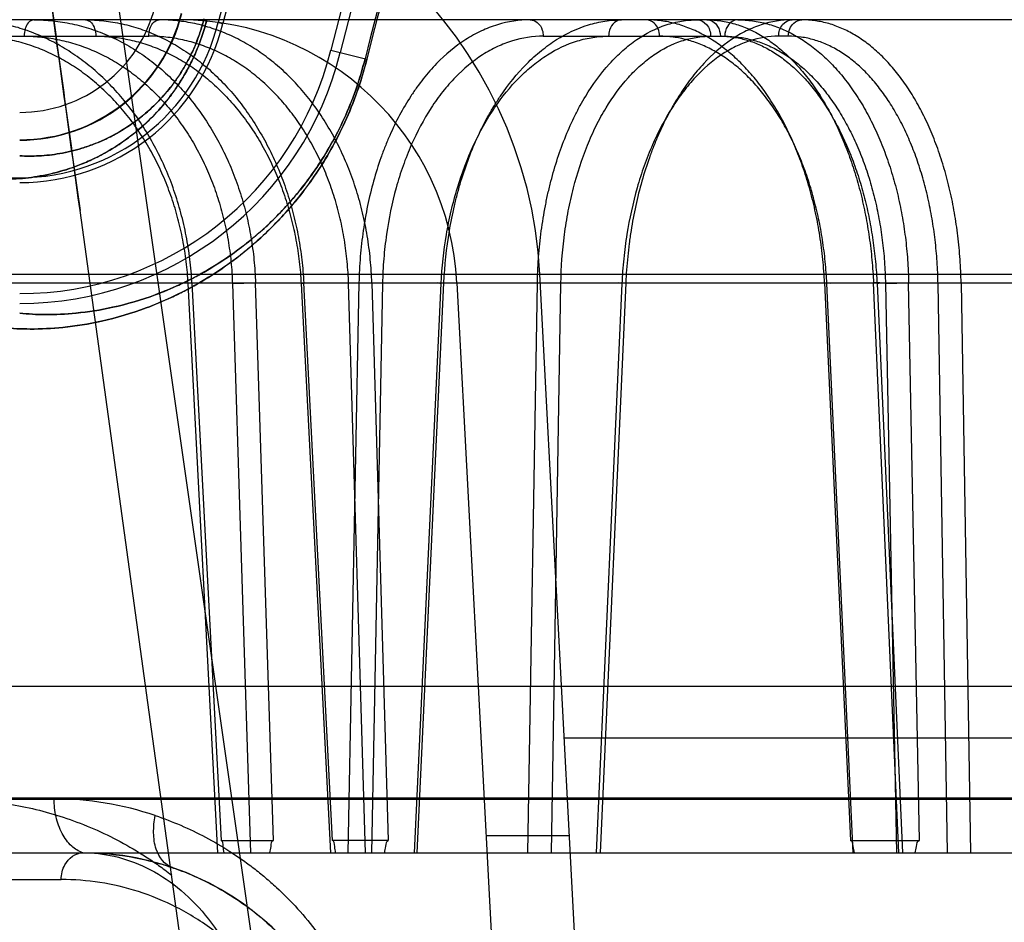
# Model space of a CAD drawing. Header units: millimetres. Extents: x 0 to 297, y 0 to 210.
# Tile 220 of 256: x 58.137 to 58.261, y 159.988 to 160.101. Entities that reach past the tile are written whole.
import ezdxf

# ---------------------------------------------------------------- set-up
doc = ezdxf.new("R2010")
doc.units = ezdxf.units.MM
doc.header["$LTSCALE"] = 16.335
doc.layers.get('0').update_dxf_attribs({"linetype": 'CONTINUOUS'})
for name, color, linetype in [('AXES_REF', 7, 'CONTINUOUS'), ('INTFCLR_1', 7, 'CONTINUOUS'), ('INTFCLR_144815', 7, 'CONTINUOUS'), ('INTFCLR_72935', 7, 'CONTINUOUS')]:
    doc.layers.add(name, color=color, linetype=linetype)

msp = doc.modelspace()

# ---------------------------------------------------------------- linework, layer by layer
at = {"color": 7, "linetype": 'Continuous'}
for radius in [6.787079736, 6.7865, 6.743039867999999]:
    msp.add_circle((57.4637311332, 154.7114782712), radius, dxfattribs=at)
msp.add_arc((57.4637311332, 154.7114782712), 6.72, 278.2771290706, 261.7228709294, dxfattribs=at)
at = {"layer": 'AXES_REF', "color": 9, "linetype": 'Continuous'}
msp.add_circle((57.4637311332, 154.7114782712), 6.191158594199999, dxfattribs=at)
at = {"layer": 'INTFCLR_1', "color": 9, "linetype": 'Continuous'}
for p, q in [((58.16237705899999, 160.1011551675), (58.1629714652, 160.1010077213)), ((58.1765596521, 160.097637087), (58.1811054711, 160.0965094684))]:
    msp.add_line(p, q, dxfattribs=at)
at = {"layer": 'INTFCLR_1', "color": 6, "linetype": 'Continuous'}
for centre, radius, start, end in [((58.5279268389, 160.0104782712), 0.376628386, 138.8345507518, 166.0686236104), ((58.5279268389, 160.0104782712), 0.3760159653, 138.8345507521, 166.0686233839), ((58.5279268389, 160.0104782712), 0.3620159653, 138.8345507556, 166.0686238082), ((58.5279268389, 160.0104782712), 0.3607816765, 138.8345507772, 166.0686236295), ((58.1373457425, 160.1073643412), 0.025789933, 269.9999998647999, 346.0686237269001), ((58.1373457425, 160.1073643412), 0.0264023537, 269.9999994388, 346.06862695), ((58.1373457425, 160.1073643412), 0.0404023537, 269.9999996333, 346.0686219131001), ((58.1373457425, 160.1073643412), 0.0416366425, 270.0000000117, 346.0686235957)]:
    msp.add_arc(centre, radius, start, end, dxfattribs=at)
at = {"layer": 'INTFCLR_1', "color": 9, "linetype": 'Continuous'}
for centre, radius, start, end in [((58.5279268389, 160.0104782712), 0.3575673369, 138.8345507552, 166.0686236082), ((58.5279268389, 160.0104782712), 0.3573323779, 138.8345501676, 166.0686229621), ((58.1373457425, 160.1073643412), 0.0175605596, 270.0000000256, 346.0686235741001), ((58.1373457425, 160.1073643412), 0.0210600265, 269.9999999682, 346.0686236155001)]:
    msp.add_arc(centre, radius, start, end, dxfattribs=at)
for points, knots in [([(58.1609380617, 160.1015121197), (58.1607705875, 160.1008369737), (58.1603877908, 160.0995164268), (58.1596757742, 160.0976239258), (58.1588618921, 160.0958691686), (58.1579760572, 160.0942670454), (58.15704621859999, 160.092821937), (58.1558089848, 160.0911404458), (58.1537077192, 160.0887430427), (58.1505866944, 160.0861073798), (58.14735421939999, 160.0842317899), (58.14492001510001, 160.0831757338), (58.1427022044, 160.0823963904), (58.1400473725, 160.0817455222), (58.1369945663, 160.0813837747), (58.1350318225, 160.0813745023), (58.1340902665, 160.081421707)], [0, 0, 0, 0, 0.0574721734, 0.1134588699, 0.1669071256, 0.21714495, 0.2645975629, 0.308783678, 0.3895302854, 0.5274907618, 0.6441227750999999, 0.6969373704, 0.7465491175, 0.8382128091, 0.9221094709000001, 1, 1, 1, 1]), ([(58.1605750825, 160.1016021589), (58.160430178, 160.1010180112), (58.16009865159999, 160.0998755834), (58.1594817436, 160.098238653), (58.158775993, 160.0967212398), (58.15800775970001, 160.0953363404), (58.1572011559, 160.0940877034), (58.1561282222, 160.0926358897), (58.1547586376, 160.0910815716), (58.15306889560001, 160.0895297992), (58.1509414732, 160.087920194), (58.1488003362, 160.0866895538), (58.1466933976, 160.0857886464), (58.1447758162, 160.0851257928), (58.1424818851, 160.0845780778), (58.1398479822, 160.0842836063), (58.1381565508, 160.0842879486), (58.1373457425, 160.0843347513)], [0, 0, 0, 0, 0.0575499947, 0.1136075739, 0.1671162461, 0.2174278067, 0.2649257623, 0.3091535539, 0.3899605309, 0.4625751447, 0.5281544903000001, 0.6447761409, 0.6975023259, 0.7471185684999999, 0.8386452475, 0.9223402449, 1, 1, 1, 1]), ([(58.1811054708, 160.0965094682), (58.1807586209, 160.0951111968), (58.1799527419, 160.0924179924), (58.17841770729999, 160.0886137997), (58.1766697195, 160.0851844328), (58.1747883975, 160.0821397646), (58.1728539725, 160.0794825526), (58.1703595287, 160.0765141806), (58.16780174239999, 160.0739869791), (58.1652236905, 160.0718469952), (58.1628414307, 160.0700725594), (58.1599528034, 160.0682314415), (58.1565788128, 160.066486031), (58.1525501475, 160.0648031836), (58.14798310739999, 160.0634468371), (58.14305435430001, 160.0626460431), (58.1389134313, 160.0624370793), (58.1364161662, 160.0625554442), (58.13529682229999, 160.0626647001)], [0, 0, 0, 0, 0.06983020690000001, 0.1360165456, 0.1985856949, 0.2561722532, 0.3093207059, 0.3577512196, 0.4440024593, 0.4831205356, 0.5200948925, 0.5879287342, 0.6488908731, 0.7039975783, 0.7993757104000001, 0.8790225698, 0.9454860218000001, 1, 1, 1, 1]), ([(58.18087742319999, 160.0965660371), (58.18054783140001, 160.0952372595), (58.1797817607, 160.0926779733), (58.17832218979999, 160.0890633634), (58.176659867, 160.0858053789), (58.1748705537, 160.0829131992), (58.1730307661, 160.0803896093), (58.1706583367, 160.0775712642), (58.16822584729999, 160.0751726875), (58.16577427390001, 160.07314256), (58.1635088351, 160.0714598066), (58.1607627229, 160.069715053), (58.15755510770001, 160.0680627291), (58.15372666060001, 160.0664719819), (58.1493872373, 160.065193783), (58.1447067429, 160.0644466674), (58.1407761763, 160.0642606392), (58.1384074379, 160.0643846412), (58.1373457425, 160.0644920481)], [0, 0, 0, 0, 0.0698671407, 0.1360883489, 0.1986819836, 0.2562926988, 0.3094735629, 0.3579124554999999, 0.4441892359, 0.4833221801, 0.5202930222, 0.5881501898, 0.6490914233, 0.7042036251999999, 0.7995434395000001, 0.8791525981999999, 0.9455413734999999, 1, 1, 1, 1])]:
    msp.add_open_spline(points, degree=3, knots=knots, dxfattribs=at)
at = {"layer": 'INTFCLR_144815', "color": 9, "linetype": 'Continuous'}
for p, q in [((58.08611214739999, 160.5484094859), (58.2130534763, 159.6608559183)), ((58.9039686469, 160.1014782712), (58.0774740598, 160.1014782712)), ((58.1127013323, 160.0994149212), (58.1536140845, 160.0994149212)), ((58.2033455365, 160.0994149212), (58.2262314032, 160.0994149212)), ((58.2342389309, 160.0994149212), (58.2330179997, 160.0994149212)), ((58.2092455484, 159.6114927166), (58.1449482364, 160.0774282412)), ((58.0001334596, 160.0694090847), (58.9906654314, 160.0694090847)), ((58.0465931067, 160.0683100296), (58.92978699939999, 160.0683100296)), ((58.1623414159, 159.996478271), (58.15857640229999, 160.0682367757)), ((58.15905730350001, 160.0683100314), (58.1627428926, 159.9980053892)), ((58.1641633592, 160.0682367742), (58.1664559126, 159.9964782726)), ((58.1693246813, 159.9980053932), (58.1670752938, 160.0683100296)), ((58.1728194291, 160.0682367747), (58.1765171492, 159.9964782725)), ((58.1767670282, 159.998005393), (58.1731475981, 160.0683100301)), ((58.180116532, 160.0683100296), (58.1787175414, 159.996478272)), ((58.1809223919, 159.9964782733), (58.1788011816, 160.0682367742)), ((58.1830864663, 160.0682367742), (58.180116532, 160.0683100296)), ((58.1830864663, 160.0682367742), (58.1816850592, 159.9964782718)), ((58.1817321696, 160.0683100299), (58.183813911, 159.9980053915)), ((58.1871341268, 159.9964782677), (58.190484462, 160.0682367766)), ((58.1874615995, 159.9964782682), (58.1908192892, 160.0683100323)), ((58.2014145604, 159.9964782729), (58.2026175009, 160.0683100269)), ((58.2055701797, 160.0682367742), (58.2026175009, 160.0683100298)), ((58.2043644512, 159.9964782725), (58.2055701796, 160.0682367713)), ((58.213259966, 160.0682367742), (58.2100275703, 159.9964782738)), ((58.2137475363, 160.0683100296), (58.2105077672, 159.9964782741)), ((58.2388075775, 160.0683100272), (58.2420653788, 159.998005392)), ((58.2424245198, 159.9964782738), (58.23909506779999, 160.0682367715)), ((58.2481895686, 159.9964782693), (58.2449762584, 160.0683100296)), ((58.2454178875, 160.0682367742), (58.2486321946, 159.9964782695)), ((58.2464819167, 160.0682367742), (58.2478645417, 159.9964782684)), ((58.2507675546, 159.9980053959), (58.2494086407, 160.0683100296)), ((58.2542953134, 159.9964782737), (58.2531076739, 160.0682367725)), ((58.2560143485, 160.0683100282), (58.2572075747, 159.9964782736)), ((58.2059905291, 160.0109668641), (58.8498631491, 160.0109668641)), ((57.93790747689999, 160.0034171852), (58.2895645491, 160.0034171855)), ((57.9169090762, 160.0032339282), (58.28109319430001, 160.0032339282)), ((57.9449072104, 159.9964782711), (59.07753385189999, 159.9964782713)), ((57.9989328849, 159.9931004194), (58.142577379, 159.9931004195))]:
    msp.add_line(p, q, dxfattribs=at)
at = {"layer": 'INTFCLR_144815', "color": 6, "linetype": 'Continuous'}
for p, q in [((58.22692683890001, 159.6114782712), (58.20292770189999, 160.0694090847)), ((58.1594226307, 160.0683003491), (58.15857640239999, 160.0682367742)), ((58.1641633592, 160.0682367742), (58.1670752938, 160.0683100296)), ((58.1728194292, 160.0682367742), (58.173568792, 160.0683048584)), ((58.1817321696, 160.0683100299), (58.1788011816, 160.0682367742)), ((58.1924708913, 160.0683100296), (58.2164269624, 159.6112009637)), ((58.2388075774, 160.0683100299), (58.2395267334, 160.0682952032)), ((58.2464819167, 160.0682367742), (58.2494086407, 160.0683100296)), ((58.2560143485, 160.0683100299), (58.2531076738, 160.0682367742)), ((58.1327500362, 160.0174782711), (58.87196053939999, 160.0174782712)), ((58.2066383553, 159.9986055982), (58.19612394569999, 159.9986055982)), ((58.1627428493, 159.9980053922), (58.1693246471, 159.9980053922)), ((58.1838138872, 159.9980053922), (58.1767669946, 159.9980053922)), ((58.24206534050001, 159.9980053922), (58.25076752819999, 159.9980053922))]:
    msp.add_line(p, q, dxfattribs=at)
for centre, radius, start, end in [((58.147004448, 160.0664782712), 0.05599999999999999, 3.000000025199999, 90.0000000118), ((58.1575188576, 160.0664782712), 0.035, 3.0000000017, 89.99999998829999)]:
    msp.add_arc(centre, radius, start, end, dxfattribs=at)
at = {"layer": 'INTFCLR_144815', "color": 9, "linetype": 'Continuous'}
for centre, radius, start, end in [((58.1416729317, 159.9633663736), 0.0398921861, 71.3519385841, 89.99485629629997), ((58.1452888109, 159.9614782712), 0.035, 3.9999999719, 89.9999999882)]:
    msp.add_arc(centre, radius, start, end, dxfattribs=at)
at = {"layer": 'INTFCLR_144815', "color": 7, "linetype": 'Continuous'}
for points, knots in [([(58.08611214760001, 160.5484094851), (58.0857573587, 160.5484164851), (58.0856381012, 160.5472775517), (58.08552413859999, 160.5463138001), (58.0854948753, 160.5450551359), (58.0854950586, 160.5438616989), (58.085520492, 160.5426153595), (58.085563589, 160.5413374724), (58.0856298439, 160.5398541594), (58.0857068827, 160.5384399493), (58.0857911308, 160.5370632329), (58.0858682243, 160.5358940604), (58.0859540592, 160.5346694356), (58.0860490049, 160.5333817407), (58.08616163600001, 160.5319246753), (58.0862955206, 160.5302691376), (58.0864467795, 160.5284761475), (58.0866174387, 160.5265266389), (58.0868100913, 160.5243986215), (58.0870263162, 160.5220853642), (58.0872692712, 160.5195591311), (58.08754543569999, 160.5167618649), (58.0878584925, 160.5136709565), (58.08820722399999, 160.5103075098), (58.0885970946, 160.5066260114), (58.0890499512, 160.5024357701), (58.0895519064, 160.4978829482), (58.0901107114, 160.4929038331), (58.0907372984, 160.487410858), (58.09146672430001, 160.4811189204), (58.0922898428, 160.4741285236), (58.0932272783, 160.4662804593), (58.0942896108, 160.4575080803), (58.0955184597, 160.4474938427), (58.0969147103, 160.4362561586), (58.0985094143, 160.423570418), (58.10031891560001, 160.4093320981), (58.1023197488, 160.3937471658), (58.1045101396, 160.3768399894), (58.1068522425, 160.3589082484), (58.1093643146, 160.3398151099), (58.112008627, 160.31984771), (58.1147782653, 160.2990559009), (58.1176560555, 160.2775644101), (58.1206634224, 160.2552102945), (58.1238201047, 160.2318470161), (58.1271045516, 160.2076350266), (58.1304727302, 160.182896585), (58.1339112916, 160.1577250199), (58.137449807, 160.1319013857), (58.14114091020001, 160.105042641), (58.1436576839, 160.0867803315), (58.1449482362, 160.0774282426)], [0, 0, 0, 0, 0.002241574, 0.0047132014, 0.0072224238, 0.0098766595, 0.0123398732, 0.0150736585, 0.0179599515, 0.0217167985, 0.0240207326, 0.0266725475, 0.029118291, 0.0317754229, 0.0348287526, 0.0383497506, 0.0422672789, 0.04619496, 0.0507115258, 0.0557645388, 0.0608710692, 0.06674290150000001, 0.0735202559, 0.0804956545, 0.0881030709, 0.09690564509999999, 0.1071187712, 0.1170366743, 0.1285552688, 0.1420419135, 0.1570478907, 0.1730174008, 0.1919691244, 0.2128662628, 0.236750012, 0.2635013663, 0.293630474, 0.3274143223, 0.3627565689, 0.4013226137, 0.4416480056, 0.4844039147, 0.5285543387, 0.5741462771, 0.6213734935, 0.6710334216, 0.7230689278, 0.7757171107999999, 0.8287434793, 0.8835499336, 0.9403646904, 1, 1, 1, 1]), ([(58.1449482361, 160.0774282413), (58.1437723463, 160.0859465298), (58.1415676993, 160.1019439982), (58.1384636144, 160.1245136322), (58.1357354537, 160.1443967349), (58.13332354, 160.1620127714), (58.1311756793, 160.1777323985), (58.12925963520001, 160.1917824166), (58.1275281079, 160.2045018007), (58.1259432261, 160.21616449), (58.1244965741, 160.2268291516), (58.1231960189, 160.2364332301), (58.122045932, 160.2449395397), (58.12102054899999, 160.2525343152), (58.120105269, 160.2593228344), (58.1192911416, 160.2653695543), (58.1185653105, 160.2707669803), (58.1179139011, 160.2756162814), (58.1173333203, 160.27994259), (58.1168056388, 160.283878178), (58.1163345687, 160.2873943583), (58.1159131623, 160.2905421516), (58.11553140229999, 160.293395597), (58.11518497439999, 160.2959864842), (58.114868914, 160.298351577), (58.11458399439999, 160.3004846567), (58.1143232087, 160.3024379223), (58.1140842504, 160.3042284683), (58.1138660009, 160.3058644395), (58.1136587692, 160.3074183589), (58.1134650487, 160.3088714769), (58.1132262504, 160.3106633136), (58.1130571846, 160.3119323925), (58.11294127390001, 160.3128029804)], [0, 0, 0, 0, 0.1086009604, 0.2039477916, 0.2877238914, 0.3620651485, 0.4285031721, 0.4880977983, 0.5411506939, 0.5906228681, 0.6367442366, 0.6770723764, 0.71302358, 0.7451511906, 0.7738599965, 0.7995341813, 0.8222066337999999, 0.8426397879, 0.8613279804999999, 0.8773350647, 0.892788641, 0.9061319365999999, 0.9174444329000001, 0.9291470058, 0.9391444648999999, 0.9475796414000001, 0.9563257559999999, 0.9640319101, 0.9703936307, 0.9771701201, 0.9838307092, 0.9889079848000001, 1, 1, 1, 1]), ([(58.1452888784, 159.9964782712), (58.1475217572, 159.9964782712), (58.1509099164, 159.9961524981), (58.1547600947, 159.995206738), (58.1569635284, 159.9944893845), (58.1591804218, 159.9936421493), (58.1619272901, 159.9923440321), (58.16513329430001, 159.990390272), (58.167750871, 159.9883903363), (58.17022057, 159.9860786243), (58.1717285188, 159.9846357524), (58.1725765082, 159.9835949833)], [0, 0, 0, 0, 0.2151948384, 0.325426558, 0.3816421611, 0.4384201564, 0.5540782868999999, 0.6738510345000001, 0.7997002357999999, 0.8706165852, 1, 1, 1, 1])]:
    msp.add_open_spline(points, degree=3, knots=knots, dxfattribs=at)
at = {"layer": 'INTFCLR_144815', "color": 6, "linetype": 'Continuous'}
for points, knots in [([(58.15905729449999, 160.0683100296), (58.1590059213, 160.0693010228), (58.15883458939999, 160.0712846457), (58.15837163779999, 160.0742354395), (58.1577024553, 160.0771433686), (58.1568356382, 160.0799654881), (58.15578414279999, 160.0826711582), (58.1545599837, 160.0852429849), (58.1531663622, 160.0876788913), (58.15161133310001, 160.0899636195), (58.14991144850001, 160.0920740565), (58.1480838, 160.093993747), (58.1461391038, 160.0957150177), (58.1440836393, 160.0972326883), (58.14193542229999, 160.0985324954), (58.1397158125, 160.0996030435), (58.1374506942, 160.1004364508), (58.1351490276, 160.1010340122), (58.1328114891, 160.1013967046), (58.1312362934, 160.1014782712), (58.1304457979, 160.1014782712)], [0, 0, 0, 0, 0.0617823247, 0.1238447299, 0.1858195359, 0.247403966, 0.3074912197, 0.3663888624, 0.4245774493, 0.4820469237, 0.5382776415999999, 0.5931090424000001, 0.6468783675, 0.699766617, 0.7519718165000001, 0.8029757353, 0.8529596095, 0.9020028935, 0.950783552, 1, 1, 1, 1]), ([(58.1391408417, 160.1014782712), (58.1399427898, 160.1014782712), (58.1415567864, 160.1013932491), (58.1439633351, 160.1010091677), (58.1463436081, 160.1003670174), (58.148661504, 160.0994750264), (58.1508917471, 160.0983470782), (58.1530212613, 160.0969962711), (58.15504573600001, 160.0954280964), (58.1569540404, 160.0936510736), (58.158725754, 160.0916854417), (58.1603489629, 160.0895484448), (58.1618158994, 160.0872546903), (58.1631214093, 160.0848132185), (58.1642531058, 160.0822470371), (58.1652013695, 160.0795828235), (58.1659603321, 160.0768495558), (58.16653150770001, 160.0740574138), (58.1669157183, 160.0712068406), (58.16704363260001, 160.0692817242), (58.16707529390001, 160.0683100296)], [0, 0, 0, 0, 0.0502737, 0.1011002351, 0.1525041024, 0.2045410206, 0.2565222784, 0.3089261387, 0.3623936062, 0.4168290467, 0.4721774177, 0.5280823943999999, 0.5848720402, 0.6426851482, 0.7014740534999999, 0.7605299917, 0.8198131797, 0.8791592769, 0.9390526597, 1, 1, 1, 1]), ([(58.14562598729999, 160.1014782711), (58.1463983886, 160.1014782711), (58.14795534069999, 160.1013928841), (58.1502787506, 160.1010082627), (58.1525815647, 160.1003654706), (58.1548287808, 160.0994728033), (58.1569960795, 160.0983444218), (58.1590708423, 160.096993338), (58.1610486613, 160.0954249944), (58.1629186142, 160.0936479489), (58.164660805, 160.0916824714), (58.1662636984, 160.0895458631), (58.16771936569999, 160.0872525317), (58.169022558, 160.084811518), (58.1701609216, 160.0822458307), (58.1711249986, 160.0795822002), (58.1719086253, 160.0768495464), (58.1725125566, 160.0740579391), (58.17293756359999, 160.0712078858), (58.17309817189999, 160.0692822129), (58.1731475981, 160.0683100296)], [0, 0, 0, 0, 0.0489165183, 0.09851922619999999, 0.1488646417, 0.2000363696, 0.2513763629, 0.3033548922, 0.3566009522, 0.4110109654, 0.4665169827, 0.5227420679, 0.579989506, 0.6383742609, 0.6978243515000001, 0.7575985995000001, 0.8176298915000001, 0.8777250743, 0.938351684, 1, 1, 1, 1]), ([(58.18173217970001, 160.0683100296), (58.18170225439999, 160.0693002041), (58.1815766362, 160.07128177), (58.1811901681, 160.0742320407), (58.1806053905, 160.0771395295), (58.1798296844, 160.0799614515), (58.1788742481, 160.0826669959), (58.17775051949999, 160.0852387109), (58.1764617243, 160.0876746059), (58.1750152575, 160.0899595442), (58.1734263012, 160.0920703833), (58.17171078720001, 160.0939904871), (58.1698790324, 160.0957122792), (58.1679369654, 160.0972305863), (58.1659014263, 160.0985311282), (58.1637925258, 160.0996023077), (58.161635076, 160.1004361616), (58.1594379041, 160.1010340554), (58.1572017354, 160.1013968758), (58.1556929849, 160.1014782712), (58.154935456, 160.1014782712)], [0, 0, 0, 0, 0.0631976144, 0.1265589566, 0.1896844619, 0.2522453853, 0.3131073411, 0.3725758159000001, 0.4311278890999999, 0.4887472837, 0.5449165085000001, 0.599488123, 0.6528112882, 0.7050835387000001, 0.7565270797, 0.8066698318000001, 0.8557317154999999, 0.9038293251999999, 0.9516729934, 1, 1, 1, 1]), ([(58.23880756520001, 160.0683100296), (58.2387624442, 160.0693001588), (58.238619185, 160.0712799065), (58.2382442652, 160.0742276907), (58.2377093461, 160.0771326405), (58.23702127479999, 160.0799521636), (58.2361904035, 160.0826556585), (58.23522616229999, 160.0852255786), (58.2341319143, 160.0876578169), (58.2329127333, 160.0899406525), (58.2315815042, 160.0920506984), (58.2301502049, 160.093972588), (58.2286285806, 160.0956963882), (58.2270217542, 160.0972165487), (58.2253429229, 160.0985194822), (58.2236090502, 160.0995933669), (58.221839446, 160.1004303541), (58.2200412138, 160.1010310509), (58.2182152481, 160.1013959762), (58.2169828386, 160.1014782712), (58.21636692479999, 160.1014782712)], [0, 0, 0, 0, 0.0680187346, 0.1361392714, 0.2038252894, 0.2706156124, 0.3351967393, 0.397803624, 0.4588624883, 0.5180930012, 0.5752619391, 0.6299159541, 0.6823660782, 0.7328580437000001, 0.7814916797, 0.8279517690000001, 0.8725425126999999, 0.9155298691, 0.9577325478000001, 1, 1, 1, 1]), ([(58.2239699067, 160.1014782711), (58.2245554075, 160.1014782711), (58.22574169, 160.1013918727), (58.2275080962, 160.101004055), (58.22925784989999, 160.1003572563), (58.2309644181, 160.0994607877), (58.23261028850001, 160.0983293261), (58.2341868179, 160.0969755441), (58.2356904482, 160.0954052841), (58.23711298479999, 160.0936273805), (58.2384397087, 160.091661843), (58.2396620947, 160.0895257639), (58.2407741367, 160.0872332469), (58.2417717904, 160.0847932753), (58.2426454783, 160.0822290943), (58.2433880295, 160.0795674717), (58.2439945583, 160.0768378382), (58.2444656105, 160.0740499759), (58.24480196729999, 160.071203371), (58.2449335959, 160.0692816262), (58.2449762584, 160.0683100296)], [0, 0, 0, 0, 0.0411067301, 0.0831661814, 0.1265690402, 0.1716805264, 0.2181575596, 0.2664977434, 0.3173216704, 0.3705744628, 0.4261667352, 0.4836460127, 0.5432196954, 0.604927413, 0.6686008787, 0.7333013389, 0.7988331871, 0.864827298, 0.9317205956, 1, 1, 1, 1]), ([(58.2278631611, 160.1014782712), (58.22848702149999, 160.1014782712), (58.2297473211, 160.1013926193), (58.2316224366, 160.101005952), (58.23347441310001, 160.1003600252), (58.2352743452, 160.0994640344), (58.2370028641, 160.0983326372), (58.23865080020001, 160.0969789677), (58.2402150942, 160.0954087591), (58.2416873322, 160.0936307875), (58.2430520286, 160.0916652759), (58.24430034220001, 160.0895291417), (58.2454265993, 160.087236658), (58.2464268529, 160.0847968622), (58.2472915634, 160.0822328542), (58.2480133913, 160.079571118), (58.2485879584, 160.0768403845), (58.24901661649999, 160.0740507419), (58.2492999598, 160.0712025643), (58.2493891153, 160.069280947), (58.2494086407, 160.0683100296)], [0, 0, 0, 0, 0.0431874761, 0.08713207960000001, 0.1321593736, 0.1785828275, 0.2259719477, 0.2748702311, 0.3259539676, 0.3791729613, 0.4344645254, 0.4914176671, 0.5502883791, 0.6111389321, 0.6738277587, 0.7374862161, 0.8019459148, 0.8669041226, 0.9327735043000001, 1, 1, 1, 1]), ([(58.2560143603, 160.0683100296), (58.2559971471, 160.0692991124), (58.2559131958, 160.0712767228), (58.2556376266, 160.0742243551), (58.2552121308, 160.0771300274), (58.2546421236, 160.0799501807), (58.253935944, 160.0826532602), (58.2531026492, 160.0852211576), (58.2521454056, 160.0876511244), (58.2510683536, 160.0899323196), (58.2498823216, 160.0920418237), (58.2485978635, 160.0939637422), (58.2472242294, 160.0956879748), (58.2457660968, 160.0972089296), (58.2442350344, 160.0985132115), (58.2426459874, 160.0995887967), (58.2410162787, 160.100427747), (58.23935291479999, 160.1010302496), (58.2376575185, 160.1013961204), (58.2365106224, 160.1014782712), (58.2359376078, 160.1014782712)], [0, 0, 0, 0, 0.0700699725, 0.1401357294, 0.2096107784, 0.2779828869, 0.3438305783, 0.4073959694, 0.4690980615, 0.5287008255, 0.5859448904, 0.6403606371, 0.6922650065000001, 0.7418979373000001, 0.7893762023, 0.8344645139, 0.8775150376, 0.9188803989, 0.9594118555, 1, 1, 1, 1]), ([(58.2454178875, 160.0682367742), (58.2455444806, 160.0682480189), (58.2461871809, 160.0683588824), (58.2452485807, 160.0683156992), (58.2449762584, 160.0683100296)], [0, 0, 0, 0, 0.3181480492, 1, 1, 1, 1]), ([(58.1631168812, 159.9964782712), (58.1630850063, 159.9967506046), (58.1629670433, 159.9971561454), (58.1629955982, 159.9980053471), (58.1627428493, 159.9980053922)], [0, 0, 0, 0, 0.520347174, 1, 1, 1, 1]), ([(58.1688944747, 159.9964782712), (58.1689333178, 159.9967384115), (58.1690653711, 159.9971527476), (58.1690560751, 159.9980053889), (58.1693246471, 159.9980053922)], [0, 0, 0, 0, 0.4947820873, 1, 1, 1, 1]), ([(58.17717054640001, 159.9964782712), (58.1771374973, 159.9967383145), (58.1770175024, 159.9971520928), (58.1770343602, 159.998005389), (58.1767669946, 159.9980053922)], [0, 0, 0, 0, 0.4950608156, 1, 1, 1, 1]), ([(58.1833564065, 159.9964782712), (58.1833995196, 159.9967509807), (58.1835313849, 159.9971662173), (58.1835552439, 159.9980053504), (58.1838138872, 159.9980053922)], [0, 0, 0, 0, 0.5163192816, 1, 1, 1, 1]), ([(58.2425751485, 159.9964782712), (58.2425305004, 159.9967512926), (58.2424057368, 159.9971794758), (58.2423300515, 159.9980053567), (58.24206534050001, 159.9980053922)], [0, 0, 0, 0, 0.5110251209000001, 1, 1, 1, 1]), ([(58.25021404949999, 159.9964782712), (58.2502632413, 159.9967390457), (58.2504019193, 159.9971741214), (58.2504870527, 159.9980053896), (58.25076752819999, 159.9980053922)], [0, 0, 0, 0, 0.4861666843, 1, 1, 1, 1])]:
    msp.add_open_spline(points, degree=3, knots=knots, dxfattribs=at)
at = {"layer": 'INTFCLR_144815', "color": 9, "linetype": 'Continuous'}
for points, knots in [([(58.1391408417, 160.1014782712), (58.1388735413, 160.1014782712), (58.1383573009, 160.1011342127), (58.1380013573, 160.1003396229), (58.137910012, 160.0997396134), (58.1379066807, 160.0994149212)], [0, 0, 0, 0, 0.3094489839, 0.6240898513, 1, 1, 1, 1]), ([(58.1456259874, 160.1014782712), (58.1459080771, 160.1014782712), (58.1464525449, 160.1011489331), (58.1468461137, 160.1003450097), (58.1469437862, 160.0997401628), (58.1469473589, 160.0994149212)], [0, 0, 0, 0, 0.319325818, 0.6318040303, 1, 1, 1, 1]), ([(58.1536140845, 160.0994149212), (58.15361751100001, 160.0997268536), (58.1537099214, 160.1003170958), (58.1540865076, 160.1011247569), (58.15463971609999, 160.1014782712), (58.154935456, 160.1014782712)], [0, 0, 0, 0, 0.3534253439, 0.6649411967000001, 1, 1, 1, 1]), ([(58.20171377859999, 160.1014782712), (58.2003157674, 160.1014782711), (58.19818166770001, 160.1011476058), (58.1958548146, 160.1002440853), (58.1945415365, 160.0995757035), (58.1925344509, 160.0983814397), (58.1903556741, 160.0965513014), (58.18846256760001, 160.0943814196), (58.187412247, 160.0929876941), (58.1858458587, 160.0906948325), (58.1845147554, 160.0881781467), (58.18340355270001, 160.0855136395), (58.1826910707, 160.0836102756), (58.1815934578, 160.0801161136), (58.1808434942, 160.0764779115), (58.1804348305, 160.0732788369), (58.1802227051, 160.0710792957), (58.1801390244, 160.0694193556), (58.1801165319, 160.0683100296)], [0, 0, 0, 0, 0.0967659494, 0.1466539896, 0.1724019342, 0.1986761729, 0.308236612, 0.3671749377, 0.3978274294, 0.4289742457, 0.5593456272, 0.5937296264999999, 0.6288132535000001, 0.6999763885, 0.8470702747, 0.8850494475, 0.9232001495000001, 1, 1, 1, 1]), ([(58.19081929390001, 160.068310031), (58.19092006, 160.0705043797), (58.1912637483, 160.0737722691), (58.1920099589, 160.0775119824), (58.19253000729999, 160.079594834), (58.19337970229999, 160.0825804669), (58.1946258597, 160.0859131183), (58.1962068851, 160.0890269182), (58.1971770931, 160.0906815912), (58.1986354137, 160.0929470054), (58.2002959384, 160.0950197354), (58.2021602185, 160.0968042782), (58.2033852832, 160.0978556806), (58.2055527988, 160.0994226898), (58.2079539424, 160.1005651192), (58.2100700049, 160.1011315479), (58.2114617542, 160.1013971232), (58.21252071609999, 160.1014782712), (58.2132228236, 160.1014782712)], [0, 0, 0, 0, 0.150927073, 0.2250456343, 0.2618864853, 0.2983944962, 0.4383280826, 0.5053588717, 0.53813187, 0.5700682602, 0.6904940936, 0.7191856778, 0.7473372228, 0.8013450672, 0.9027166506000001, 0.927389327, 0.9517599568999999, 1, 1, 1, 1]), ([(58.20171377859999, 160.1014782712), (58.2020291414, 160.1014782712), (58.2027351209, 160.1011835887), (58.2032420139, 160.1003121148), (58.203342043, 160.099672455), (58.2033455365, 160.0994149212)], [0, 0, 0, 0, 0.3298814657, 0.7305851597, 1, 1, 1, 1]), ([(58.2026174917, 160.0683100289), (58.20265605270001, 160.0705000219), (58.2028936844, 160.0737625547), (58.2034981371, 160.077509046), (58.2039324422, 160.0795933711), (58.2046499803, 160.0825702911), (58.2057275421, 160.0858980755), (58.2071330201, 160.0890227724), (58.2080004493, 160.0906797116), (58.2093020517, 160.0929346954), (58.2108009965, 160.0950084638), (58.2125097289, 160.0968027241), (58.2136279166, 160.0978525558), (58.2156079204, 160.0994140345), (58.2178335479, 160.1005633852), (58.2198059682, 160.1011314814), (58.2211029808, 160.1013972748), (58.2220927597, 160.1014782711), (58.2227489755, 160.1014782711)], [0, 0, 0, 0, 0.1551001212, 0.2309788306, 0.2686075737, 0.3058323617, 0.447819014, 0.5153601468, 0.5482489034, 0.5802044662, 0.6997574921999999, 0.7279961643, 0.7556042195, 0.8082937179, 0.906320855, 0.9300781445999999, 0.9535325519, 1, 1, 1, 1]), ([(58.2132228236, 160.1014782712), (58.21290746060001, 160.1014782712), (58.2122014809, 160.101183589), (58.2116945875, 160.1003121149), (58.2115945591, 160.0996724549), (58.2115910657, 160.0994149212)], [0, 0, 0, 0, 0.3298815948, 0.7305852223, 1, 1, 1, 1]), ([(58.2347166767, 160.1014782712), (58.2334062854, 160.1014782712), (58.23139659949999, 160.1011410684), (58.2292196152, 160.1002413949), (58.22798169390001, 160.0995743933), (58.2260677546, 160.098371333), (58.2239920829, 160.0965358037), (58.2221838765, 160.0943779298), (58.2211714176, 160.0929863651), (58.21964902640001, 160.0906864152), (58.21834775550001, 160.0881717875), (58.217246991, 160.0855130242), (58.2165343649, 160.0836090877), (58.2154218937, 160.0801136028), (58.21463193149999, 160.0764781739), (58.2141700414, 160.0732791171), (58.2139166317, 160.0710801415), (58.2137966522, 160.069420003), (58.2137475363, 160.0683100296)], [0, 0, 0, 0, 0.0921205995, 0.1402279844, 0.1652391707, 0.1908878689, 0.29907158, 0.3579245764, 0.3886717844, 0.4199967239, 0.5517927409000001, 0.5866770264, 0.6223092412, 0.6946708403, 0.8444081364, 0.8830678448, 0.9218924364, 1, 1, 1, 1]), ([(58.21799868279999, 160.0994149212), (58.2179944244, 160.0997288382), (58.2178782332, 160.100337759), (58.21736779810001, 160.101171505), (58.2167183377, 160.1014782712), (58.21636692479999, 160.1014782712)], [0, 0, 0, 0, 0.3284164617, 0.6323895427, 1, 1, 1, 1]), ([(58.2227489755, 160.1014782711), (58.2231937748, 160.1014782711), (58.2239123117, 160.1010705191), (58.2243554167, 160.1001981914), (58.2244440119, 160.0996727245), (58.22444765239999, 160.0994149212)], [0, 0, 0, 0, 0.459665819, 0.7335536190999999, 1, 1, 1, 1]), ([(58.2239699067, 160.1014782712), (58.2242304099, 160.1014782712), (58.2247827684, 160.1013103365), (58.225470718, 160.1005766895), (58.2256625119, 160.0998448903), (58.2256685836, 160.0994149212)], [0, 0, 0, 0, 0.2674609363, 0.5585029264, 1, 1, 1, 1]), ([(58.2278631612, 160.1014782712), (58.2276121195, 160.1014782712), (58.22707535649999, 160.1013063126), (58.2264174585, 160.1005679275), (58.2262372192, 160.0998436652), (58.2262314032, 160.0994149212)], [0, 0, 0, 0, 0.2620893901, 0.5523468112, 1, 1, 1, 1]), ([(58.2330179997, 160.0994149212), (58.2330216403, 160.0996727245), (58.2331102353, 160.1001981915), (58.2335533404, 160.1010705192), (58.2342718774, 160.1014782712), (58.2347166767, 160.1014782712)], [0, 0, 0, 0, 0.2664463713, 0.5403341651, 1, 1, 1, 1]), ([(58.2342389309, 160.0994149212), (58.2342433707, 160.0997293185), (58.234365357, 160.1003427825), (58.23490504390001, 160.1011799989), (58.2355739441, 160.1014782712), (58.2359376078, 160.1014782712)], [0, 0, 0, 0, 0.3233716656, 0.6259929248, 1, 1, 1, 1]), ([(58.15857640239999, 160.0682367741), (58.15852800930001, 160.0691592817), (58.1583687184, 160.0709991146), (58.1579422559, 160.0737297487), (58.1573309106, 160.0764103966), (58.1565402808, 160.0790212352), (58.1555755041, 160.0815428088), (58.1544432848, 160.0839570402), (58.1531519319, 160.0862476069), (58.1517098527, 160.0883984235), (58.1501277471, 160.0903946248), (58.14841605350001, 160.0922209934), (58.1465878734, 160.0938651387), (58.1446552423, 160.0953149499), (58.1426315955, 160.0965606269), (58.14053076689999, 160.0975924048), (58.1383688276, 160.0984025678), (58.136162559, 160.0989858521), (58.1339281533, 160.0993368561), (58.1324276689, 160.0994149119), (58.1316799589, 160.0994149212)], [0, 0, 0, 0, 0.0611914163, 0.1222153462, 0.1829330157, 0.2431697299, 0.3027654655, 0.3616159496, 0.4196421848, 0.4767773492, 0.5329717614, 0.5881802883, 0.6423889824, 0.6956352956, 0.7479993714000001, 0.7995680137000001, 0.850430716, 0.900683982, 0.9504712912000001, 1, 1, 1, 1]), ([(58.1379066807, 160.0994149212), (58.1386545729, 160.0994149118), (58.1401539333, 160.0993368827), (58.1423839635, 160.0989851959), (58.1445802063, 160.098400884), (58.1467261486, 160.0975897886), (58.1488055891, 160.0965573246), (58.1508034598, 160.0953110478), (58.1527063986, 160.0938604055), (58.1545009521, 160.0922152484), (58.1561750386, 160.090387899), (58.1577157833, 160.088390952), (58.1591132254, 160.0862395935), (58.1603571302, 160.0839483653), (58.1614394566, 160.0815331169), (58.1623519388, 160.0790105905), (58.1630881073, 160.07639991), (58.16364334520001, 160.073721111), (58.1640128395, 160.0709935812), (58.16413395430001, 160.0691574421), (58.1641633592, 160.0682367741)], [0, 0, 0, 0, 0.0498726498, 0.09990516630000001, 0.1502864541, 0.2011534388, 0.25263064, 0.3048543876, 0.3579391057, 0.4119677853, 0.4669861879, 0.5229973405, 0.5799694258, 0.6378754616, 0.6966772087, 0.7562949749, 0.8165953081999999, 0.8774051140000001, 0.9385746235, 1, 1, 1, 1]), ([(58.1469473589, 160.0994149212), (58.1476666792, 160.0994149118), (58.149111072, 160.0993365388), (58.1512612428, 160.0989843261), (58.1533835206, 160.0983994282), (58.1554619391, 160.0975877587), (58.1574808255, 160.0965548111), (58.15942559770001, 160.0953082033), (58.16128331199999, 160.0938573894), (58.1630408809, 160.0922122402), (58.1646865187, 160.0903850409), (58.1662076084, 160.0883883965), (58.1675943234, 160.0862374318), (58.1688365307, 160.083946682), (58.1699261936, 160.081531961), (58.1708550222, 160.0790099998), (58.17161640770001, 160.0763998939), (58.1722054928, 160.0737216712), (58.1726172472, 160.0709946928), (58.1727719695, 160.0691579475), (58.1728194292, 160.0682367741)], [0, 0, 0, 0, 0.0484674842, 0.09724098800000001, 0.1465391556, 0.1965208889, 0.2473248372, 0.2990923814, 0.351934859, 0.4059259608, 0.4610962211, 0.5174293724, 0.5748699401, 0.6333655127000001, 0.6928507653, 0.7532178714, 0.8143042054, 0.8759073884, 0.9378494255, 1, 1, 1, 1]), ([(58.1788011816, 160.0682367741), (58.1787739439, 160.0691584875), (58.17865950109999, 160.0709963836), (58.1783069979, 160.0737266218), (58.1777758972, 160.0764069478), (58.1770711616, 160.0790175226), (58.17619730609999, 160.0815389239), (58.1751603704, 160.0839530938), (58.1739679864, 160.0862436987), (58.1726278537, 160.0883946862), (58.1711499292, 160.0903911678), (58.1695438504, 160.0922179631), (58.1678219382, 160.0938626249), (58.16599544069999, 160.0953130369), (58.1640770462, 160.0965593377), (58.16207981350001, 160.0975917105), (58.1600190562, 160.0984023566), (58.1579108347, 160.0989859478), (58.1557706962, 160.0993370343), (58.154331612, 160.099414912), (58.1536140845, 160.0994149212)], [0, 0, 0, 0, 0.0625751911, 0.1248556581, 0.1866808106, 0.2478568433, 0.308207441, 0.3676164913, 0.4259976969, 0.4832810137, 0.5394189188, 0.5943734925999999, 0.6481451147, 0.7007911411, 0.7524180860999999, 0.8031453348, 0.8531013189, 0.9024260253, 0.9513082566, 1, 1, 1, 1]), ([(58.2033455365, 160.0994149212), (58.2020327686, 160.0994149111), (58.2000287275, 160.0991042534), (58.1978442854, 160.0982545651), (58.1966114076, 160.0976264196), (58.19472721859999, 160.0965037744), (58.19268222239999, 160.0947834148), (58.1909061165, 160.0927437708), (58.1899207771, 160.0914337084), (58.1884511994, 160.0892783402), (58.18720317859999, 160.0869125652), (58.1861615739, 160.0844081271), (58.18549370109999, 160.0826189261), (58.1844649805, 160.0793343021), (58.1837635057, 160.0759143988), (58.18338184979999, 160.0729074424), (58.1831841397, 160.0708398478), (58.1831068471, 160.0692795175), (58.1830864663, 160.0682367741)], [0, 0, 0, 0, 0.0967190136, 0.1465806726, 0.1723146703, 0.1985760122, 0.3080971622, 0.3670217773, 0.3976693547, 0.4288123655, 0.5591857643, 0.5935747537, 0.6286656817, 0.6998490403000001, 0.8469959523, 0.8849916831, 0.9231605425, 1, 1, 1, 1]), ([(58.190484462, 160.0682367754), (58.1905808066, 160.0702995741), (58.1909064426, 160.073371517), (58.1916114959, 160.0768866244), (58.1921022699, 160.0788444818), (58.19290397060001, 160.0816511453), (58.1940787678, 160.0847840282), (58.1955688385, 160.0877106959), (58.1964830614, 160.0892660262), (58.1978570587, 160.0913958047), (58.1994214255, 160.0933440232), (58.2011769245, 160.0950213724), (58.2023305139, 160.0960097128), (58.2043715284, 160.0974828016), (58.20663194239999, 160.0985564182), (58.2086236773, 160.099089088), (58.209933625, 160.0993387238), (58.2109302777, 160.0994149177), (58.2115910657, 160.0994149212)], [0, 0, 0, 0, 0.1508439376, 0.224928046, 0.261754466, 0.2982494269, 0.4381455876, 0.5051694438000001, 0.5379420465, 0.5698799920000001, 0.6903292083, 0.7190301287, 0.7471919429, 0.8012227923, 0.9026571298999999, 0.9273461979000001, 0.9517319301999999, 1, 1, 1, 1]), ([(58.2055701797, 160.0682367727), (58.2056047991, 160.0702952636), (58.2058253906, 160.0733619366), (58.2063903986, 160.076883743), (58.2067965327, 160.0788430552), (58.2074679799, 160.0816412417), (58.20847756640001, 160.0847691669), (58.2097948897, 160.0877066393), (58.21060809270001, 160.0892642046), (58.2118282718, 160.0913837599), (58.21323408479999, 160.0933331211), (58.2148373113, 160.0950198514), (58.2158864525, 160.0960066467), (58.2177442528, 160.0974743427), (58.2198332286, 160.0985547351), (58.2216846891, 160.0990890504), (58.2229022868, 160.0993390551), (58.22383156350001, 160.0994148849), (58.22444765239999, 160.0994149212)], [0, 0, 0, 0, 0.1551836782, 0.2310954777, 0.268739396, 0.3059778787, 0.4480037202, 0.515551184, 0.5484405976, 0.5803955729, 0.6999260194, 0.7281550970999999, 0.7557527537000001, 0.8084178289, 0.9063808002, 0.9301221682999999, 0.9535614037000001, 1, 1, 1, 1]), ([(58.2330179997, 160.0994149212), (58.23178465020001, 160.0994148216), (58.2298931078, 160.0990980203), (58.227843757, 160.0982521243), (58.2266781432, 160.0976252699), (58.2248762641, 160.0964944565), (58.2229216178, 160.0947691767), (58.2212181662, 160.0927406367), (58.2202642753, 160.0914325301), (58.2188299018, 160.0892708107), (58.2176033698, 160.0869070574), (58.21656542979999, 160.0844076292), (58.2158935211, 160.0826179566), (58.21484446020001, 160.0793323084), (58.214098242, 160.0759149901), (58.2136610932, 160.0729077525), (58.2134210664, 160.0708407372), (58.2133069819, 160.0692801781), (58.213259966, 160.0682367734)], [0, 0, 0, 0, 0.0921810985, 0.1403217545, 0.1653483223, 0.191011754, 0.2992387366, 0.3581068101, 0.388858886, 0.420186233, 0.5519763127, 0.5868539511, 0.6224772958, 0.6948163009, 0.8444916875, 0.8831320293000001, 0.9219363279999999, 1, 1, 1, 1]), ([(58.23909506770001, 160.0682367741), (58.2390523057, 160.0691585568), (58.2389184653, 160.070995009), (58.2385720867, 160.0737231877), (58.23808243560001, 160.0764014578), (58.2374539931, 160.0790100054), (58.2366908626, 160.0815294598), (58.2357983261, 160.083941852), (58.2347829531, 160.0862308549), (58.2336512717, 160.0883805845), (58.2324116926, 160.0903761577), (58.2310721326, 160.0922026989), (58.2296428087, 160.0938477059), (58.2281327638, 160.095299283), (58.2265522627, 160.0965475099), (58.2249116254, 160.0975825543), (58.22322316, 160.0983962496), (58.2214999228, 160.0989827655), (58.2197547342, 160.0993361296), (58.21858104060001, 160.0994149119), (58.21799868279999, 160.0994149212)], [0, 0, 0, 0, 0.06737779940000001, 0.1343722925, 0.2007081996, 0.2660758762, 0.3301850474, 0.3928123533, 0.4537711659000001, 0.5128970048, 0.5700590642, 0.6251471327, 0.6781122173, 0.7289825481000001, 0.7778651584, 0.8249141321, 0.8703389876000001, 0.9144084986, 0.9574782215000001, 1, 1, 1, 1]), ([(58.2256685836, 160.0994149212), (58.2262141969, 160.0994148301), (58.2273141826, 160.0993359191), (58.2289476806, 160.0989801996), (58.23055908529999, 160.098392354), (58.2321375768, 160.0975769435), (58.2336711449, 160.0965402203), (58.2351487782, 160.0952907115), (58.2365607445, 160.0938381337), (58.2378973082, 160.092192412), (58.23915012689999, 160.0903654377), (58.24030977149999, 160.0883697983), (58.24136897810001, 160.0862201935), (58.2423199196, 160.0839311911), (58.2431564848, 160.0815184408), (58.243872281, 160.0789987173), (58.2444622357, 160.0763909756), (58.2449225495, 160.073715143), (58.2452492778, 160.0709905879), (58.2453766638, 160.0691572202), (58.2454178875, 160.0682367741)], [0, 0, 0, 0, 0.0407567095, 0.0820465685, 0.1244954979, 0.1685146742, 0.2144319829, 0.2624799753, 0.3128139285, 0.3655338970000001, 0.4206588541, 0.4781254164, 0.5377999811, 0.5995366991, 0.6631611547, 0.7284477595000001, 0.7951036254, 0.8627857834, 0.9311747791, 1, 1, 1, 1]), ([(58.2262314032, 160.0994149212), (58.2268134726, 160.0994149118), (58.2279846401, 160.099336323), (58.2297227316, 160.0989823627), (58.2314319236, 160.0983947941), (58.2330991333, 160.0975800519), (58.23471178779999, 160.0965441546), (58.2362584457, 160.095295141), (58.2377292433, 160.0938425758), (58.2391140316, 160.0921964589), (58.2404038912, 160.0903689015), (58.24158895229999, 160.0883725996), (58.2426618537, 160.0862223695), (58.2436147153, 160.0839327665), (58.2444414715, 160.0815194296), (58.24513577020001, 160.078999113), (58.2456927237, 160.0763908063), (58.2461088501, 160.0737144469), (58.24638049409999, 160.0709894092), (58.2464641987, 160.0691566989), (58.2464819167, 160.0682367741)], [0, 0, 0, 0, 0.0428598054, 0.0861260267, 0.1302454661, 0.1755806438, 0.2224378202, 0.2710811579, 0.3217017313, 0.3744176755, 0.4292702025, 0.4862292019, 0.5451979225, 0.6060681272, 0.668703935, 0.7329159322, 0.7984459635, 0.8649858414, 0.932250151, 1, 1, 1, 1]), ([(58.2531076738, 160.0682367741), (58.2530924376, 160.0691577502), (58.2530167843, 160.0709922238), (58.2527665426, 160.0737199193), (58.2523811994, 160.0763977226), (58.2518644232, 160.0790057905), (58.25121952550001, 160.0815248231), (58.250450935, 160.0839369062), (58.2495643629, 160.0862256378), (58.248565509, 160.0883750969), (58.2474618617, 160.0903704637), (58.2462602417, 160.0921971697), (58.2449696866, 160.0938426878), (58.243598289, 160.0952949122), (58.2421556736, 160.0965438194), (58.2406512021, 160.0975798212), (58.2390955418, 160.0983945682), (58.2375007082, 160.0989816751), (58.2358777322, 160.0993365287), (58.23478294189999, 160.0994148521), (58.2342389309, 160.0994149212)], [0, 0, 0, 0, 0.0693988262, 0.1382651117, 0.2062916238, 0.2731385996, 0.3384897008, 0.4021006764, 0.4637639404, 0.5232925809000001, 0.5805438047, 0.6354114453, 0.6878556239, 0.7379044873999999, 0.7856731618, 0.8313543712, 0.8752258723, 0.9176396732, 0.9590124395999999, 1, 1, 1, 1]), ([(58.1904844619, 160.0682367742), (58.19033240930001, 160.0682495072), (58.1896204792, 160.0683482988), (58.1905568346, 160.0683160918), (58.1908192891, 160.0683100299)], [0, 0, 0, 0, 0.3675774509, 1, 1, 1, 1]), ([(58.213259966, 160.0682367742), (58.2131347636, 160.0682479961), (58.2124834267, 160.0683659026), (58.2134614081, 160.0683163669), (58.2137475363, 160.0683100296)], [0, 0, 0, 0, 0.3051797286, 1, 1, 1, 1]), ([(58.1452888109, 159.9964782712), (58.1447753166, 159.9966481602), (58.14372690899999, 159.9973197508), (58.1425736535, 159.9989348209), (58.1418469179, 160.0009974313), (58.1416808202, 160.002504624), (58.141676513, 160.0032585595)], [0, 0, 0, 0, 0.1999424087, 0.4444223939, 0.7212887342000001, 1, 1, 1, 1]), ([(58.1463271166, 159.9754882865), (58.1453739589, 159.9755272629), (58.1431919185, 159.9758819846), (58.139891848, 159.9773596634), (58.1366183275, 159.9799945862), (58.13373080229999, 159.9836226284), (58.1313974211, 159.9880411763), (58.12972557, 159.9929680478), (58.1289038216, 159.997269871), (58.1285777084, 160.0007053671), (58.12851849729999, 160.0023988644), (58.12851373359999, 160.0032339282)], [0, 0, 0, 0, 0.079538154, 0.1823736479, 0.2978289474, 0.4265721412, 0.5663430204, 0.7123997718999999, 0.8588159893, 0.9303734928, 1, 1, 1, 1]), ([(58.1285137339, 160.0032338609), (58.1308361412, 160.0032332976), (58.13554099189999, 160.0028782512), (58.1413251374, 160.0015291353), (58.145863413, 159.999887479), (58.1492291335, 159.9983479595), (58.15195086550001, 159.9968211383), (58.15407463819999, 159.9954421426), (58.1554182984, 159.9944853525), (58.1562215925, 159.9938689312), (58.1565107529, 159.9936412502)], [0, 0, 0, 0, 0.231234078, 0.4677316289, 0.5888724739, 0.7112972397, 0.8358236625, 0.8991949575, 0.9633556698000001, 1, 1, 1, 1]), ([(58.1565979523, 159.9946008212), (58.1556215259, 159.9949342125), (58.154446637, 159.9965895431), (58.154154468, 159.9990120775), (58.1542856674, 160.00044759), (58.1544286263, 160.0011642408)], [0, 0, 0, 0, 0.420406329, 0.7022405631, 1, 1, 1, 1]), ([(58.1544286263, 160.0011642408), (58.15660565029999, 160.0004297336), (58.15982723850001, 159.9990451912), (58.16336649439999, 159.9969779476), (58.165369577, 159.9956312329), (58.1668559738, 159.9945357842), (58.1683071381, 159.9933650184), (58.17019445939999, 159.9916994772), (58.172443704, 159.9894283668), (58.1745002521, 159.9869328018), (58.1760272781, 159.9847903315), (58.1782719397, 159.9813014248), (58.1797923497, 159.9781284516), (58.18074456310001, 159.9754782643)], [0, 0, 0, 0, 0.1812991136, 0.2751287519, 0.3231422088, 0.371699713, 0.4207841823, 0.4702213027, 0.5702691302, 0.6726435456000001, 0.7250124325, 0.7777894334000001, 1, 1, 1, 1]), ([(58.142577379, 159.9931004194), (58.1425946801, 159.99373956), (58.1429005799, 159.9952795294), (58.14438745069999, 159.9964782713), (58.1452888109, 159.9964782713)], [0, 0, 0, 0, 0.4149803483, 1, 1, 1, 1]), ([(58.1452888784, 159.9964782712), (58.1466200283, 159.9964782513), (58.149394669, 159.9961612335), (58.15348603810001, 159.9946948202), (58.157409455, 159.9921710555), (58.16090718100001, 159.9886649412), (58.1637670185, 159.9843682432), (58.16585228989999, 159.9795536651), (58.1671186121, 159.9745274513), (58.16745490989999, 159.9711251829), (58.16750130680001, 159.9694586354)], [0, 0, 0, 0, 0.103625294, 0.2152505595, 0.3354688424, 0.4637590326, 0.5980529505, 0.7349076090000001, 0.8702149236, 1, 1, 1, 1]), ([(58.1742284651, 159.9637977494), (58.1741837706, 159.9644338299), (58.1740554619, 159.9656970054), (58.1736538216, 159.9681578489), (58.1728973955, 159.9711084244), (58.1718275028, 159.9739020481), (58.1708157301, 159.9759944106), (58.1697384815, 159.9779430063), (58.16853781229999, 159.9797649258), (58.1672262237, 159.9814527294), (58.16588461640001, 159.9830142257), (58.164121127, 159.9847869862), (58.1618799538, 159.9866533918), (58.1595569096, 159.9882569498), (58.15643163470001, 159.990033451), (58.1524215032, 159.99168797), (58.14750518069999, 159.9928496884), (58.1442067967, 159.9930973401), (58.142577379, 159.9931004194)], [0, 0, 0, 0, 0.0403295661, 0.08024126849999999, 0.1576250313, 0.2325070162, 0.2690202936, 0.3045528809, 0.3732772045, 0.4067303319, 0.4396992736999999, 0.5034370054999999, 0.5646164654, 0.6239156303, 0.6817237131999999, 0.7917490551, 0.8969435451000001, 1, 1, 1, 1])]:
    msp.add_open_spline(points, degree=3, knots=knots, dxfattribs=at)
at = {"layer": 'INTFCLR_72935', "color": 9, "linetype": 'Continuous'}
for p, q in [((58.1629714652, 160.1010077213), (58.16237705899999, 160.1011551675)), ((58.17655965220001, 160.0976370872), (58.1811054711, 160.0965094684))]:
    msp.add_line(p, q, dxfattribs=at)
at = {"layer": 'INTFCLR_72935', "color": 6, "linetype": 'Continuous'}
msp.add_line((58.12221095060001, 160.0815744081), (58.1373457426, 160.0815744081), dxfattribs=at)
for centre, radius, start, end in [((58.5279268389, 160.0104782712), 0.4228972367, 136.3700789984, 170.0609962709), ((58.5279268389, 160.0104782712), 0.376628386, 138.8345507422, 166.0686236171), ((58.5279268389, 160.0104782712), 0.3760159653, 138.8345507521, 166.0686233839), ((58.5279268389, 160.0104782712), 0.3620159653, 138.8345507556, 166.0686238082), ((58.5279268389, 160.0104782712), 0.3607816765, 138.8345507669, 166.0686236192), ((58.1373457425, 160.1073643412), 0.021, 270.0000001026, 346.0686236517), ((58.1373457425, 160.1073643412), 0.0264023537, 269.9999994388, 346.06862695), ((58.1373457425, 160.1073643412), 0.025789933, 270.0000002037, 346.0686236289), ((58.1373457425, 160.1073643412), 0.0404023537, 269.9999996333, 346.0686219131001), ((58.1373457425, 160.1073643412), 0.0416366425, 270.000000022, 346.068623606)]:
    msp.add_arc(centre, radius, start, end, dxfattribs=at)
at = {"layer": 'INTFCLR_72935', "color": 9, "linetype": 'Continuous'}
for radius, start, end in [(0.3575673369, 138.8345507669, 166.0686236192), (0.3573323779, 138.8345501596, 166.0686229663)]:
    msp.add_arc((58.5279268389, 160.0104782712), radius, start, end, dxfattribs=at)
for points, knots in [([(58.1340902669, 160.0814217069), (58.1350322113, 160.0813744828), (58.1369964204, 160.0813837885), (58.1400526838, 160.081746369), (58.1427122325, 160.0823988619), (58.1449336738, 160.0831815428), (58.14670039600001, 160.0839487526), (58.1485216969, 160.0849087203), (58.1503905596, 160.0860952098), (58.15229709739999, 160.0875520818), (58.15423144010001, 160.0893420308), (58.1558016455, 160.0911316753), (58.1570369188, 160.0928083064), (58.1579708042, 160.0942580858), (58.1588582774, 160.0958618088), (58.1596720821, 160.0976154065), (58.16038515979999, 160.0995090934), (58.1607691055, 160.1008309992), (58.1609380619, 160.1015121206)], [0, 0, 0, 0, 0.07790330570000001, 0.1618667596, 0.2536806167, 0.3034199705, 0.3562896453, 0.4126322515, 0.4733102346, 0.5389302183, 0.6105590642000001, 0.6906636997, 0.7351564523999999, 0.7824908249, 0.8330084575, 0.8864378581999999, 0.9420335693, 1, 1, 1, 1]), ([(58.1373457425, 160.0843347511), (58.1381568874, 160.084287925), (58.139849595, 160.0842836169), (58.142486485, 160.0845787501), (58.14478446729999, 160.0851279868), (58.146705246, 160.0857933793), (58.1482345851, 160.0864482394), (58.1498110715, 160.0872701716), (58.15143044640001, 160.0882887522), (58.1530828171, 160.0895419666), (58.1547604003, 160.0910845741), (58.15612193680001, 160.0926285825), (58.1571933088, 160.0940761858), (58.1580030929, 160.0953284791), (58.15877289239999, 160.0967148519), (58.1594784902, 160.0982312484), (58.16009646, 160.0998692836), (58.1604289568, 160.1010128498), (58.1605750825, 160.1016021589)], [0, 0, 0, 0, 0.077684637, 0.1614602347, 0.2531489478, 0.3029013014, 0.3556901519, 0.4120655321, 0.4727178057, 0.538390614, 0.6100777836, 0.690278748, 0.7347779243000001, 0.7821808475, 0.8327613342, 0.8862761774, 0.9419483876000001, 1, 1, 1, 1]), ([(58.1352968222, 160.0626647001), (58.1364181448, 160.0625552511), (58.1389194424, 160.0624369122), (58.14306396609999, 160.0626470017), (58.1479889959, 160.063448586), (58.1525447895, 160.0648019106), (58.15596712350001, 160.0662302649), (58.1581132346, 160.0672798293), (58.1604445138, 160.068546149), (58.1634924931, 160.0704856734), (58.1665082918, 160.0728573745), (58.1689804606, 160.0751504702), (58.170922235, 160.0771821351), (58.1728711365, 160.079504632), (58.1748039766, 160.0821633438), (58.17667641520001, 160.085196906), (58.1784263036, 160.0886323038), (58.179956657, 160.0924291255), (58.1807615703, 160.0951230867), (58.1811054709, 160.0965094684)], [0, 0, 0, 0, 0.0546088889, 0.1211683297, 0.2007950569, 0.2959181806, 0.3507413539, 0.380380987, 0.4116808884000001, 0.4792976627, 0.5552209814, 0.5972744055, 0.6426583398, 0.6913478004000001, 0.7441210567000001, 0.8018425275, 0.8639600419, 0.9307654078, 1, 1, 1, 1]), ([(58.1373457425, 160.0644920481), (58.1384092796, 160.0643844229), (58.14078185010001, 160.064260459), (58.1447158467, 160.0644475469), (58.1493928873, 160.0651954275), (58.1537215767, 160.0664708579), (58.15697465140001, 160.0678212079), (58.15901446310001, 160.0688146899), (58.1612308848, 160.0700136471), (58.1641279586, 160.07185147), (58.1669958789, 160.0741008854), (58.169346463, 160.0762766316), (58.1711933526, 160.0782051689), (58.1730467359, 160.0804101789), (58.1748852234, 160.082935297), (58.1766660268, 160.0858168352), (58.1783303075, 160.0890807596), (58.1797854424, 160.0926884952), (58.180550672, 160.0952485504), (58.18087742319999, 160.0965660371)], [0, 0, 0, 0, 0.0545518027, 0.1210381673, 0.2006278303, 0.2957140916, 0.3505402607, 0.3802099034, 0.4114671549, 0.4791025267, 0.5550208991, 0.5971000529, 0.6424803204, 0.6911977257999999, 0.7439878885, 0.8017400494, 0.8638847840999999, 0.9307288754, 1, 1, 1, 1])]:
    msp.add_open_spline(points, degree=3, knots=knots, dxfattribs=at)

doc.saveas('drawing.dxf')
